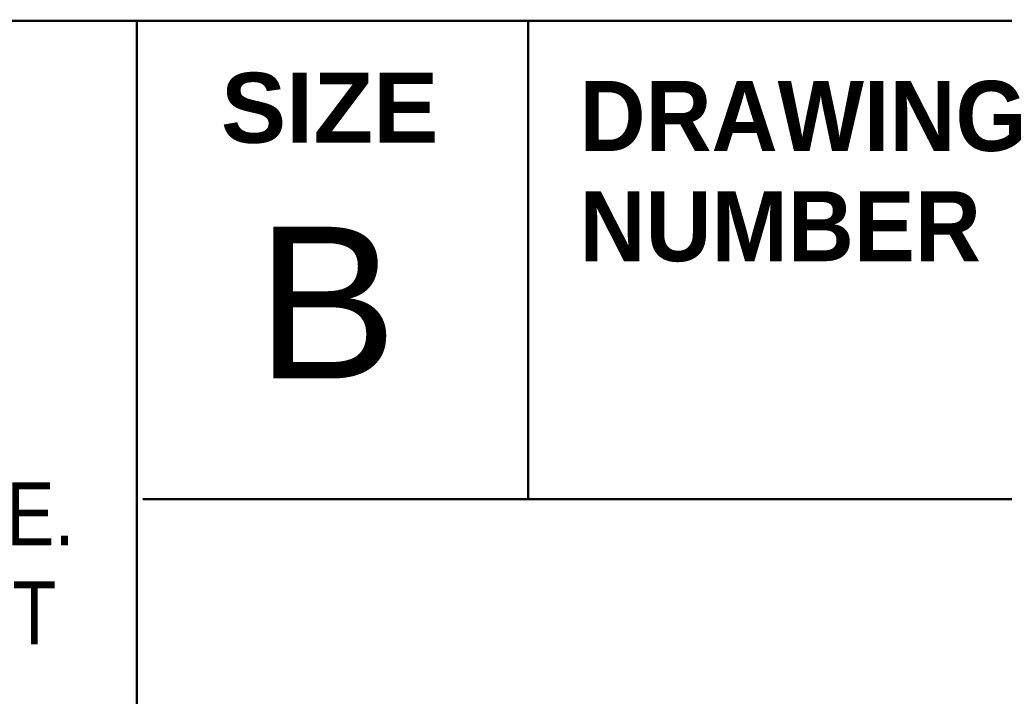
# Model space of a CAD drawing. Header units: inches. Extents: x 0.2 to 29.5, y 0.6 to 18.6.
# Tile 7 of 21: x 21.9 to 23.4, y 1.9 to 2.9. Entities that reach past the tile are written whole.
import ezdxf

# ---------------------------------------------------------------- set-up
doc = ezdxf.new("R2010")
doc.units = ezdxf.units.IN
doc.header["$LTSCALE"] = 1.75
doc.header["$MEASUREMENT"] = 0
doc.layers.add('Title (ANSI)', color=7, linetype='Continuous', lineweight=50)
doc.styles.add('Note Text (ANSI)', font='TAHOMA.TTF')
doc.styles.add('Text Style107', font='arialbd.ttf')
doc.styles.add('Text Style117', font='arialbd.ttf')
doc.styles.add('Text Style47', font='ARIALN.TTF')
doc.styles.add('Text Style50', font='arial.ttf')
doc.styles.add('Text Style55', font='arial.ttf')
doc.styles.add('Text Style59', font='arial.ttf')

# ---------------------------------------------------------------- blocks, each defined once
blk = doc.blocks.new('Title Blocks ICD TITLE BLOCK MM CUSTOMER')
at = {"layer": 'Title (ANSI)'}
for p, q in [((7.59633, 7.80293), (7.59633, 8.21293)), ((3.26137, 8.21203), (11.25636, 8.21203)), ((7.26137, 8.21203), (7.26137, 7.19206)), ((7.26633, 7.80222), (11.26137, 7.80222))]:
    blk.add_line(p, q, dxfattribs=at)
at = {"layer": 'Title (ANSI)', "insert": (7.42637, 8.13703), "char_height": 0.06, "attachment_point": 5, "style": 'Note Text (ANSI)'}
blk.add_mtext('\\fArial|b1|i0;\\H0.0600;SIZE', dxfattribs=at)
at = {"layer": 'Title (ANSI)', "style": 'Note Text (ANSI)'}
for s, insert, char_height, attachment_point, line_spacing_factor in [('\\fArial|b1|i0;\\H0.0600;DRAWING\\PNUMBER', (7.63993, 8.08279), 0.06, 4, 0.944221), ('\\fArial Narrow|b0|i0;\\H0.0540;THIS DOCUMENT, INCLUDING THE DRAWING AND INFORMATION CONTAINED THEREON, IS CONFIDENTIAL AND IS THE \\PEXCLUSIVE PROPERTY OF EATON CORPORATION, AND IS MERELY ON LOAN AND SUBJECT TO RECALL BY EATON AT ANY TIME.\\PBY TAKING POSSESSION OF THIS DOCUMENT, THE RECIPIENT ACKNOWLEDGES AND AGREES THAT THIS DOCUMENT CANNOT\\PBE USED IN ANY MANNER ADVERSE TO THE INTERESTS OF EATON AND THAT NO PORTION OF THIS DOCUMENT MAY BE\\PCOPIED OR OTHERWISE REPRODUCED WITHOUT THE PRIOR WRITTEN CONSENT OF EATON. IN THE CASE OF CONFLICTING\\PCONTRACTUAL PROVISIONS, THIS NOTICE SHALL GOVERN THE STATUS OF THIS DOCUMENT.', (5.26623, 7.9013), 0.054, 2, 0.941891)]:
    blk.add_mtext(s, dxfattribs=dict(at, insert=insert, char_height=char_height, attachment_point=attachment_point, line_spacing_factor=line_spacing_factor))
at = {"layer": 'Title (ANSI)'}
for tag, p, height, style in [('<TITLE_1>_001', (3.63777, 8.34556), 0.09, 'Text Style50'), ('DESIGNER_001', (8.76943, 8.32936), 0.09, 'Text Style50'), ('<DRAWN_DATE>_001', (10.54861, 8.32936), 0.09, 'Text Style50'), ('<PART_NUMBER>_001', (8.93106, 7.9539), 0.2, 'Text Style117'), ('Sheet_Size_001', (7.36326, 7.90552), 0.13, 'Text Style55'), ('<REVISION_NUMBER>_001', (10.76681, 7.85395), 0.18, 'Text Style107'), ('Sheet_Number_001', (10.80424, 7.26173), 0.08, 'Text Style59'), ('Number_of_sheets_001', (11.10114, 7.26173), 0.08, 'Text Style59'), ('COPYRIGHT_YEAR_001', (4.62488, 7.27111), 0.07, 'Text Style47'), ('<SCALE>_001', (9.82118, 7.2503), 0.08, 'Text Style59')]:
    blk.add_attdef(tag, p, '', height=height, dxfattribs=dict(at, style=style))

msp = doc.modelspace()

# ---------------------------------------------------------------- block references
ref = msp.add_blockref('Title Blocks ICD TITLE BLOCK MM CUSTOMER', (9.3776, -11.5011), dxfattribs=dict(xscale=1.75, yscale=1.75, zscale=1.75))
ref.add_attrib('Sheet_Size_001', 'B', (22.2633, 2.3336), dxfattribs={"layer": 'Title (ANSI)', "height": 0.2275, "style": 'Text Style55'})

doc.saveas('drawing.dxf')
